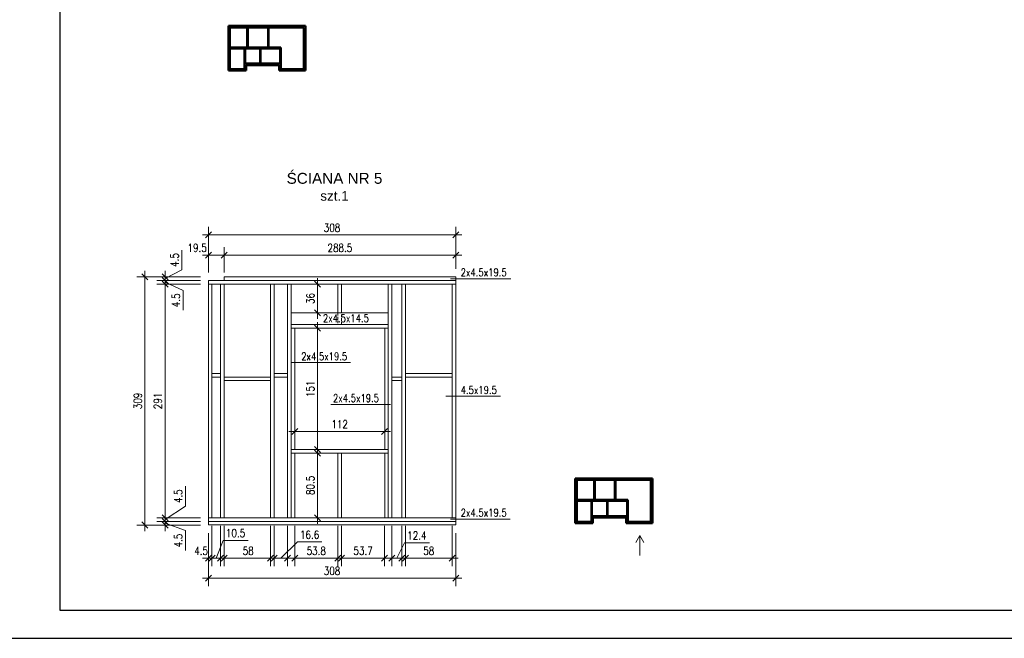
# Model space of a CAD drawing. Header units: inches. Extents: x 72095 to 82628, y -36879 to -32162.
# Tile 24 of 34: x 76378 to 77604, y -35263 to -34493. Entities that reach past the tile are written whole.
import ezdxf

# ---------------------------------------------------------------- set-up
doc = ezdxf.new("R2010")
doc.units = ezdxf.units.IN
doc.header["$MEASUREMENT"] = 0
doc.linetypes.add('DASHED', pattern=[19.05, 12.7, -6.35])
doc.layers.add('_tabelka', color=4, linetype='Continuous')
for name, color, linetype, lineweight in [('Drewno', 2, 'Continuous', 20), ('Opisy', 4, 'Continuous', 20), ('WYMIARY', 6, 'Continuous', 15), ('Ściany nośne', 5, 'Continuous', 50)]:
    doc.layers.add(name, color=color, linetype=linetype, lineweight=lineweight)
doc.styles.add('1. Simplex', font='simplex.shx', dxfattribs={"width": 0.8})
doc.styles.add('Arial', font='arial.ttf')
doc.dimstyles.new('1_50', dxfattribs={"dimscale": 50, "dimtxt": 0.2, "dimasz": 0.15, "dimexe": 0.2, "dimexo": 0.2, "dimgap": 0.08, "dimtad": 1, "dimdec": 1, "dimzin": 9, "dimdsep": 46, "dimtxsty": '1. Simplex', "dimblk": 'OBLIQUE', "dimcen": 0.15, "dimdle": 0.15, "dimclrd": 256, "dimclre": 256, "dimclrt": 4, "dimadec": 1, "dimazin": 0, "dimtfac": 1, "dimtdec": 0, "dimtmove": 1, "dimatfit": 3, "dimfxl": 1, "dimlwd": -1, "dimlwe": -1, "dimarcsym": 0})

# ---------------------------------------------------------------- blocks, each defined once
blk = doc.blocks.new('_Oblique')
at = {"color": 0, "linetype": 'ByBlock', "lineweight": -2}
blk.add_line((-0.5, -0.5), (0.5, 0.5), dxfattribs=at)
blk = doc.blocks.new('*D331')
at = {"layer": 'Defpoints', "color": 0, "transparency": 16777216}
for p in [(76559, -35117.4), (76613, -35117.4), (76613, -35121.9)]:
    blk.add_point(p, dxfattribs=at)
at = {"layer": 'WYMIARY', "transparency": 16777216}
for p, q in [((76603, -35117.4), (76549, -35117.4)), ((76559, -35117.4), (76559, -35109.9)), ((76559, -35121.9), (76559, -35117.4)), ((76559, -35121.9), (76559, -35117.4)), ((76559, -35119.6), (76584.4, -35128.9)), ((76603, -35121.9), (76549, -35121.9)), ((76559, -35121.9), (76559, -35129.4)), ((76584.4, -35128.9), (76584.4, -35153.7))]:
    blk.add_line(p, q, dxfattribs=at)
at = {"layer": 'WYMIARY', "transparency": 16777216, "xscale": 7.5, "yscale": 7.5, "zscale": 7.5}
for p, rotation in [((76559, -35117.4), 270), ((76559, -35121.9), 90)]:
    blk.add_blockref('_Oblique', p, dxfattribs=dict(at, rotation=rotation))
at = {"layer": 'WYMIARY', "color": 4, "transparency": 16777216, "insert": (76575.4, -35141.3), "char_height": 10, "attachment_point": 5, "rotation": 90, "style": '1. Simplex'}
blk.add_mtext('4.5', dxfattribs=at)
blk = doc.blocks.new('*D332')
at = {"layer": 'Defpoints', "color": 0, "transparency": 16777216}
for p in [(76559, -35112.9), (76613, -35112.9), (76613, -35117.4)]:
    blk.add_point(p, dxfattribs=at)
at = {"layer": 'WYMIARY', "transparency": 16777216}
for p, q in [((76584.4, -35098.4), (76584.4, -35073.7)), ((76559, -35115.1), (76584.4, -35098.4)), ((76559, -35112.9), (76559, -35105.4)), ((76603, -35112.9), (76549, -35112.9)), ((76603, -35117.4), (76549, -35117.4)), ((76559, -35117.4), (76559, -35112.9)), ((76559, -35117.4), (76559, -35112.9)), ((76559, -35117.4), (76559, -35124.9))]:
    blk.add_line(p, q, dxfattribs=at)
at = {"layer": 'WYMIARY', "transparency": 16777216, "xscale": 7.5, "yscale": 7.5, "zscale": 7.5}
for p, rotation in [((76559, -35112.9), 270), ((76559, -35117.4), 90)]:
    blk.add_blockref('_Oblique', p, dxfattribs=dict(at, rotation=rotation))
at = {"layer": 'WYMIARY', "color": 4, "transparency": 16777216, "insert": (76575.4, -35086.1), "char_height": 10, "attachment_point": 5, "rotation": 90, "style": '1. Simplex'}
blk.add_mtext('4.5', dxfattribs=at)
blk = doc.blocks.new('*D333')
at = {"layer": 'Defpoints', "color": 0, "transparency": 16777216}
for p in [(76559, -34821.9), (76613, -34821.9), (76613, -35112.9)]:
    blk.add_point(p, dxfattribs=at)
at = {"layer": 'WYMIARY', "transparency": 16777216}
for p, q in [((76603, -34821.9), (76549, -34821.9)), ((76559, -35120.4), (76559, -34814.4)), ((76603, -35112.9), (76549, -35112.9))]:
    blk.add_line(p, q, dxfattribs=at)
at = {"layer": 'WYMIARY', "transparency": 16777216, "xscale": 7.5, "yscale": 7.5, "zscale": 7.5}
for p, rotation in [((76559, -34821.9), 90), ((76559, -35112.9), 270)]:
    blk.add_blockref('_Oblique', p, dxfattribs=dict(at, rotation=rotation))
at = {"layer": 'WYMIARY', "color": 4, "transparency": 16777216, "insert": (76550, -34967.4), "char_height": 10, "attachment_point": 5, "rotation": 90, "style": '1. Simplex'}
blk.add_mtext('291', dxfattribs=at)
blk = doc.blocks.new('*D334')
at = {"layer": 'Defpoints', "color": 0, "transparency": 16777216}
for p in [(76613, -34812.9), (76559, -34817.4), (76613, -34817.4)]:
    blk.add_point(p, dxfattribs=at)
at = {"layer": 'WYMIARY', "transparency": 16777216}
for p, q in [((76580, -34804.3), (76580, -34779.6)), ((76603, -34812.9), (76549, -34812.9)), ((76559, -34815.1), (76580, -34804.3)), ((76559, -34812.9), (76559, -34805.4)), ((76559, -34812.9), (76559, -34817.4)), ((76559, -34812.9), (76559, -34817.4)), ((76603, -34817.4), (76549, -34817.4)), ((76559, -34817.4), (76559, -34824.9))]:
    blk.add_line(p, q, dxfattribs=at)
at = {"layer": 'WYMIARY', "transparency": 16777216, "xscale": 7.5, "yscale": 7.5, "zscale": 7.5}
for p, rotation in [((76559, -34812.9), 270), ((76559, -34817.4), 90)]:
    blk.add_blockref('_Oblique', p, dxfattribs=dict(at, rotation=rotation))
at = {"layer": 'WYMIARY', "color": 4, "transparency": 16777216, "insert": (76571, -34792), "char_height": 10, "attachment_point": 5, "rotation": 90, "style": '1. Simplex'}
blk.add_mtext('4.5', dxfattribs=at)
blk = doc.blocks.new('*D335')
at = {"layer": 'Defpoints', "color": 0, "transparency": 16777216}
for p in [(76559, -34821.9), (76613, -34817.4), (76613, -34821.9)]:
    blk.add_point(p, dxfattribs=at)
at = {"layer": 'WYMIARY', "transparency": 16777216}
for p, q in [((76559, -34817.4), (76559, -34809.9)), ((76603, -34817.4), (76549, -34817.4)), ((76603, -34821.9), (76549, -34821.9)), ((76559, -34817.4), (76559, -34821.9)), ((76559, -34817.4), (76559, -34821.9)), ((76559, -34819.6), (76581.5, -34829.8)), ((76559, -34821.9), (76559, -34829.4)), ((76581.5, -34829.8), (76581.5, -34854.6))]:
    blk.add_line(p, q, dxfattribs=at)
at = {"layer": 'WYMIARY', "transparency": 16777216, "xscale": 7.5, "yscale": 7.5, "zscale": 7.5}
for p, rotation in [((76559, -34817.4), 270), ((76559, -34821.9), 90)]:
    blk.add_blockref('_Oblique', p, dxfattribs=dict(at, rotation=rotation))
at = {"layer": 'WYMIARY', "color": 4, "transparency": 16777216, "insert": (76572.5, -34842.2), "char_height": 10, "attachment_point": 5, "rotation": 90, "style": '1. Simplex'}
blk.add_mtext('4.5', dxfattribs=at)
blk = doc.blocks.new('*D336')
at = {"layer": 'Defpoints', "color": 0, "transparency": 16777216}
for p in [(76534, -34812.9), (76613, -34812.9), (76613, -35121.9)]:
    blk.add_point(p, dxfattribs=at)
at = {"layer": 'WYMIARY', "transparency": 16777216}
for p, q in [((76603, -34812.9), (76524, -34812.9)), ((76534, -35129.4), (76534, -34805.4)), ((76603, -35121.9), (76524, -35121.9))]:
    blk.add_line(p, q, dxfattribs=at)
at = {"layer": 'WYMIARY', "transparency": 16777216, "xscale": 7.5, "yscale": 7.5, "zscale": 7.5}
for p, rotation in [((76534, -34812.9), 90), ((76534, -35121.9), 270)]:
    blk.add_blockref('_Oblique', p, dxfattribs=dict(at, rotation=rotation))
at = {"layer": 'WYMIARY', "color": 4, "transparency": 16777216, "insert": (76525, -34967.4), "char_height": 10, "attachment_point": 5, "rotation": 90, "style": '1. Simplex'}
blk.add_mtext('309', dxfattribs=at)
blk = doc.blocks.new('*D337')
at = {"layer": 'Defpoints', "color": 0, "transparency": 16777216}
for p in [(76613, -34760.8), (76921, -34812.9), (76613, -34817.4)]:
    blk.add_point(p, dxfattribs=at)
at = {"layer": 'WYMIARY', "transparency": 16777216}
for p, q in [((76613, -34807.4), (76613, -34750.8)), ((76921, -34802.9), (76921, -34750.8)), ((76928.5, -34760.8), (76605.5, -34760.8))]:
    blk.add_line(p, q, dxfattribs=at)
at = {"layer": 'WYMIARY', "transparency": 16777216, "xscale": 7.5, "yscale": 7.5, "zscale": 7.5, "rotation": 180}
blk.add_blockref('_Oblique', (76613, -34760.8), dxfattribs=at)
at = {"layer": 'WYMIARY', "transparency": 16777216, "xscale": 7.5, "yscale": 7.5, "zscale": 7.5}
blk.add_blockref('_Oblique', (76921, -34760.8), dxfattribs=at)
at = {"layer": 'WYMIARY', "color": 4, "transparency": 16777216, "insert": (76767, -34751.8), "char_height": 10, "attachment_point": 5, "style": '1. Simplex'}
blk.add_mtext('308', dxfattribs=at)
blk = doc.blocks.new('*D338')
at = {"layer": 'Defpoints', "color": 0, "transparency": 16777216}
for p in [(76632.5, -34785.8), (76921, -34812.9), (76632.5, -34817.4)]:
    blk.add_point(p, dxfattribs=at)
at = {"layer": 'WYMIARY', "transparency": 16777216}
for p, q in [((76632.5, -34807.4), (76632.5, -34775.8)), ((76921, -34802.9), (76921, -34775.8)), ((76928.5, -34785.8), (76625, -34785.8))]:
    blk.add_line(p, q, dxfattribs=at)
at = {"layer": 'WYMIARY', "transparency": 16777216, "xscale": 7.5, "yscale": 7.5, "zscale": 7.5, "rotation": 180}
blk.add_blockref('_Oblique', (76632.5, -34785.8), dxfattribs=at)
at = {"layer": 'WYMIARY', "transparency": 16777216, "xscale": 7.5, "yscale": 7.5, "zscale": 7.5}
blk.add_blockref('_Oblique', (76921, -34785.8), dxfattribs=at)
at = {"layer": 'WYMIARY', "color": 4, "transparency": 16777216, "insert": (76776.8, -34776.8), "char_height": 10, "attachment_point": 5, "style": '1. Simplex'}
blk.add_mtext('288.5', dxfattribs=at)
blk = doc.blocks.new('*D339')
at = {"layer": 'Defpoints', "color": 0, "transparency": 16777216}
for p in [(76613, -34785.8), (76613, -34817.4), (76632.5, -34817.4)]:
    blk.add_point(p, dxfattribs=at)
at = {"layer": 'WYMIARY', "transparency": 16777216}
for p, q in [((76613, -34807.4), (76613, -34775.8)), ((76632.5, -34807.4), (76632.5, -34775.8)), ((76640, -34785.8), (76605.5, -34785.8))]:
    blk.add_line(p, q, dxfattribs=at)
at = {"layer": 'WYMIARY', "transparency": 16777216, "xscale": 7.5, "yscale": 7.5, "zscale": 7.5, "rotation": 180}
blk.add_blockref('_Oblique', (76613, -34785.8), dxfattribs=at)
at = {"layer": 'WYMIARY', "transparency": 16777216, "xscale": 7.5, "yscale": 7.5, "zscale": 7.5}
blk.add_blockref('_Oblique', (76632.5, -34785.8), dxfattribs=at)
at = {"layer": 'WYMIARY', "color": 4, "transparency": 16777216, "insert": (76599, -34776.8), "char_height": 10, "attachment_point": 5, "style": '1. Simplex'}
blk.add_mtext('19.5', dxfattribs=at)
blk = doc.blocks.new('*D340')
at = {"layer": 'Defpoints', "color": 0, "transparency": 16777216}
for p in [(76744, -35032.4), (76749, -35032.4), (76744, -35112.9)]:
    blk.add_point(p, dxfattribs=at)
at = {"layer": 'WYMIARY', "transparency": 16777216}
for p, q in [((76749, -35120.4), (76749, -35024.9)), ((76754, -35032.4), (76759, -35032.4)), ((76754, -35112.9), (76759, -35112.9))]:
    blk.add_line(p, q, dxfattribs=at)
at = {"layer": 'WYMIARY', "transparency": 16777216, "xscale": 7.5, "yscale": 7.5, "zscale": 7.5}
for p, rotation in [((76749, -35032.4), 90), ((76749, -35112.9), 270)]:
    blk.add_blockref('_Oblique', p, dxfattribs=dict(at, rotation=rotation))
at = {"layer": 'WYMIARY', "color": 4, "transparency": 16777216, "insert": (76740, -35072.6), "char_height": 10, "attachment_point": 5, "rotation": 90, "style": '1. Simplex'}
blk.add_mtext('80.5', dxfattribs=at)
blk = doc.blocks.new('*D341')
at = {"layer": 'Defpoints', "color": 0, "transparency": 16777216}
for p in [(76749, -34876.9), (76760, -34876.9), (76760, -35027.9)]:
    blk.add_point(p, dxfattribs=at)
at = {"layer": 'WYMIARY', "transparency": 16777216}
for p, q in [((76749, -35035.4), (76749, -34869.4)), ((76750, -34876.9), (76739, -34876.9)), ((76750, -35027.9), (76739, -35027.9))]:
    blk.add_line(p, q, dxfattribs=at)
at = {"layer": 'WYMIARY', "transparency": 16777216, "xscale": 7.5, "yscale": 7.5, "zscale": 7.5}
for p, rotation in [((76749, -34876.9), 90), ((76749, -35027.9), 270)]:
    blk.add_blockref('_Oblique', p, dxfattribs=dict(at, rotation=rotation))
at = {"layer": 'WYMIARY', "color": 4, "transparency": 16777216, "insert": (76740, -34952.4), "char_height": 10, "attachment_point": 5, "rotation": 90, "style": '1. Simplex'}
blk.add_mtext('151', dxfattribs=at)
blk = doc.blocks.new('*D342')
at = {"layer": 'Defpoints', "color": 0, "transparency": 16777216}
for p in [(76735.3, -34821.9), (76749, -34821.9), (76735.3, -34857.9)]:
    blk.add_point(p, dxfattribs=at)
at = {"layer": 'WYMIARY', "transparency": 16777216}
for p, q in [((76745.3, -34821.9), (76759, -34821.9)), ((76749, -34865.4), (76749, -34814.4)), ((76745.3, -34857.9), (76759, -34857.9))]:
    blk.add_line(p, q, dxfattribs=at)
at = {"layer": 'WYMIARY', "transparency": 16777216, "xscale": 7.5, "yscale": 7.5, "zscale": 7.5}
for p, rotation in [((76749, -34821.9), 90), ((76749, -34857.9), 270)]:
    blk.add_blockref('_Oblique', p, dxfattribs=dict(at, rotation=rotation))
at = {"layer": 'WYMIARY', "color": 4, "transparency": 16777216, "insert": (76740, -34839.9), "char_height": 10, "attachment_point": 5, "rotation": 90, "style": '1. Simplex'}
blk.add_mtext('36', dxfattribs=at)
blk = doc.blocks.new('*D343')
at = {"layer": 'Defpoints', "color": 0, "transparency": 16777216}
for p in [(76720.5, -35005.5), (76832.5, -35005.5), (76832.5, -35005.5)]:
    blk.add_point(p, dxfattribs=at)
at = {"layer": 'WYMIARY', "transparency": 16777216}
for p, q in [((76720.5, -34995.5), (76720.5, -34995.5)), ((76832.5, -34995.5), (76832.5, -34995.5)), ((76713, -35005.5), (76840, -35005.5))]:
    blk.add_line(p, q, dxfattribs=at)
at = {"layer": 'WYMIARY', "transparency": 16777216, "xscale": 7.5, "yscale": 7.5, "zscale": 7.5, "rotation": 180}
blk.add_blockref('_Oblique', (76720.5, -35005.5), dxfattribs=at)
at = {"layer": 'WYMIARY', "transparency": 16777216, "xscale": 7.5, "yscale": 7.5, "zscale": 7.5}
blk.add_blockref('_Oblique', (76832.5, -35005.5), dxfattribs=at)
at = {"layer": 'WYMIARY', "color": 4, "transparency": 16777216, "insert": (76776.5, -34996.5), "char_height": 10, "attachment_point": 5, "style": '1. Simplex'}
blk.add_mtext('112', dxfattribs=at)
blk = doc.blocks.new('*D344')
at = {"layer": 'Defpoints', "color": 0, "transparency": 16777216}
for p in [(76617.5, -35112.9), (76628, -35112.9), (76628, -35163)]:
    blk.add_point(p, dxfattribs=at)
at = {"layer": 'WYMIARY', "transparency": 16777216}
for p, q in [((76617.5, -35122.9), (76617.5, -35173)), ((76628, -35122.9), (76628, -35173)), ((76622.8, -35163), (76631.5, -35141)), ((76631.5, -35141), (76662.4, -35141)), ((76610, -35163), (76635.5, -35163))]:
    blk.add_line(p, q, dxfattribs=at)
at = {"layer": 'WYMIARY', "transparency": 16777216, "xscale": 7.5, "yscale": 7.5, "zscale": 7.5, "rotation": 180}
blk.add_blockref('_Oblique', (76617.5, -35163), dxfattribs=at)
at = {"layer": 'WYMIARY', "transparency": 16777216, "xscale": 7.5, "yscale": 7.5, "zscale": 7.5}
blk.add_blockref('_Oblique', (76628, -35163), dxfattribs=at)
at = {"layer": 'WYMIARY', "color": 4, "transparency": 16777216, "insert": (76646.9, -35132), "char_height": 10, "attachment_point": 5, "style": '1. Simplex'}
blk.add_mtext('10.5', dxfattribs=at)
blk = doc.blocks.new('*D345')
at = {"layer": 'Defpoints', "color": 0, "transparency": 16777216}
for p in [(76632.5, -35112.9), (76690.5, -35112.9), (76690.5, -35163)]:
    blk.add_point(p, dxfattribs=at)
at = {"layer": 'WYMIARY', "transparency": 16777216}
for p, q in [((76632.5, -35122.9), (76632.5, -35173)), ((76690.5, -35122.9), (76690.5, -35173)), ((76625, -35163), (76698, -35163))]:
    blk.add_line(p, q, dxfattribs=at)
at = {"layer": 'WYMIARY', "transparency": 16777216, "xscale": 7.5, "yscale": 7.5, "zscale": 7.5, "rotation": 180}
blk.add_blockref('_Oblique', (76632.5, -35163), dxfattribs=at)
at = {"layer": 'WYMIARY', "transparency": 16777216, "xscale": 7.5, "yscale": 7.5, "zscale": 7.5}
blk.add_blockref('_Oblique', (76690.5, -35163), dxfattribs=at)
at = {"layer": 'WYMIARY', "color": 4, "transparency": 16777216, "insert": (76662.6, -35154), "char_height": 10, "attachment_point": 5, "style": '1. Simplex'}
blk.add_mtext('58', dxfattribs=at)
blk = doc.blocks.new('*D346')
at = {"layer": 'Defpoints', "color": 0, "transparency": 16777216}
for p in [(76617.5, -35112.9), (76613, -35121.9), (76613, -35163)]:
    blk.add_point(p, dxfattribs=at)
at = {"layer": 'WYMIARY', "transparency": 16777216}
for p, q in [((76613, -35131.9), (76613, -35173)), ((76617.5, -35122.9), (76617.5, -35173)), ((76613, -35163), (76605.5, -35163)), ((76617.5, -35163), (76613, -35163)), ((76617.5, -35163), (76625, -35163))]:
    blk.add_line(p, q, dxfattribs=at)
at = {"layer": 'WYMIARY', "transparency": 16777216, "xscale": 7.5, "yscale": 7.5, "zscale": 7.5}
blk.add_blockref('_Oblique', (76613, -35163), dxfattribs=at)
at = {"layer": 'WYMIARY', "transparency": 16777216, "xscale": 7.5, "yscale": 7.5, "zscale": 7.5, "rotation": 180}
blk.add_blockref('_Oblique', (76617.5, -35163), dxfattribs=at)
at = {"layer": 'WYMIARY', "color": 4, "transparency": 16777216, "insert": (76604, -35154), "char_height": 10, "attachment_point": 5, "style": '1. Simplex'}
blk.add_mtext('4.5', dxfattribs=at)
blk = doc.blocks.new('*D347')
at = {"layer": 'Defpoints', "color": 0, "transparency": 16777216}
for p in [(76613, -35121.9), (76921, -35121.9), (76613, -35188)]:
    blk.add_point(p, dxfattribs=at)
at = {"layer": 'WYMIARY', "transparency": 16777216}
for p, q in [((76613, -35131.9), (76613, -35198)), ((76921, -35131.9), (76921, -35198)), ((76928.5, -35188), (76605.5, -35188))]:
    blk.add_line(p, q, dxfattribs=at)
at = {"layer": 'WYMIARY', "transparency": 16777216, "xscale": 7.5, "yscale": 7.5, "zscale": 7.5, "rotation": 180}
blk.add_blockref('_Oblique', (76613, -35188), dxfattribs=at)
at = {"layer": 'WYMIARY', "transparency": 16777216, "xscale": 7.5, "yscale": 7.5, "zscale": 7.5}
blk.add_blockref('_Oblique', (76921, -35188), dxfattribs=at)
at = {"layer": 'WYMIARY', "color": 4, "transparency": 16777216, "insert": (76767, -35179), "char_height": 10, "attachment_point": 5, "style": '1. Simplex'}
blk.add_mtext('308', dxfattribs=at)
blk = doc.blocks.new('*D348')
at = {"layer": 'Defpoints', "color": 0, "transparency": 16777216}
for p in [(76695, -35112.9), (76711.6, -35112.9), (76711.6, -35163)]:
    blk.add_point(p, dxfattribs=at)
at = {"layer": 'WYMIARY', "transparency": 16777216}
for p, q in [((76695, -35122.9), (76695, -35173)), ((76711.6, -35122.9), (76711.6, -35173)), ((76703.3, -35163), (76723.8, -35143)), ((76723.8, -35143), (76754.3, -35143)), ((76687.5, -35163), (76719.1, -35163))]:
    blk.add_line(p, q, dxfattribs=at)
at = {"layer": 'WYMIARY', "transparency": 16777216, "xscale": 7.5, "yscale": 7.5, "zscale": 7.5, "rotation": 180}
blk.add_blockref('_Oblique', (76695, -35163), dxfattribs=at)
at = {"layer": 'WYMIARY', "transparency": 16777216, "xscale": 7.5, "yscale": 7.5, "zscale": 7.5}
blk.add_blockref('_Oblique', (76711.6, -35163), dxfattribs=at)
at = {"layer": 'WYMIARY', "color": 4, "transparency": 16777216, "insert": (76739.1, -35134), "char_height": 10, "attachment_point": 5, "style": '1. Simplex'}
blk.add_mtext('16.6', dxfattribs=at)
blk = doc.blocks.new('*D349')
at = {"layer": 'Defpoints', "color": 0, "transparency": 16777216}
for p in [(76720.5, -35112.9), (76774.3, -35112.9), (76774.3, -35163)]:
    blk.add_point(p, dxfattribs=at)
at = {"layer": 'WYMIARY', "transparency": 16777216}
for p, q in [((76720.5, -35122.9), (76720.5, -35173)), ((76774.3, -35122.9), (76774.3, -35173)), ((76713, -35163), (76781.8, -35163))]:
    blk.add_line(p, q, dxfattribs=at)
at = {"layer": 'WYMIARY', "transparency": 16777216, "xscale": 7.5, "yscale": 7.5, "zscale": 7.5, "rotation": 180}
blk.add_blockref('_Oblique', (76720.5, -35163), dxfattribs=at)
at = {"layer": 'WYMIARY', "transparency": 16777216, "xscale": 7.5, "yscale": 7.5, "zscale": 7.5}
blk.add_blockref('_Oblique', (76774.3, -35163), dxfattribs=at)
at = {"layer": 'WYMIARY', "color": 4, "transparency": 16777216, "insert": (76747.4, -35154), "char_height": 10, "attachment_point": 5, "style": '1. Simplex'}
blk.add_mtext('53.8', dxfattribs=at)
blk = doc.blocks.new('*D350')
at = {"layer": 'Defpoints', "color": 0, "transparency": 16777216}
for p in [(76778.8, -35112.9), (76832.5, -35112.9), (76832.5, -35163)]:
    blk.add_point(p, dxfattribs=at)
at = {"layer": 'WYMIARY', "transparency": 16777216}
for p, q in [((76778.8, -35122.9), (76778.8, -35173)), ((76832.5, -35122.9), (76832.5, -35173)), ((76771.3, -35163), (76840, -35163))]:
    blk.add_line(p, q, dxfattribs=at)
at = {"layer": 'WYMIARY', "transparency": 16777216, "xscale": 7.5, "yscale": 7.5, "zscale": 7.5, "rotation": 180}
blk.add_blockref('_Oblique', (76778.8, -35163), dxfattribs=at)
at = {"layer": 'WYMIARY', "transparency": 16777216, "xscale": 7.5, "yscale": 7.5, "zscale": 7.5}
blk.add_blockref('_Oblique', (76832.5, -35163), dxfattribs=at)
at = {"layer": 'WYMIARY', "color": 4, "transparency": 16777216, "insert": (76805.7, -35154), "char_height": 10, "attachment_point": 5, "style": '1. Simplex'}
blk.add_mtext('53.7', dxfattribs=at)
blk = doc.blocks.new('*D351')
at = {"layer": 'Defpoints', "color": 0, "transparency": 16777216}
for p in [(76841.6, -35112.9), (76854, -35112.9), (76854, -35163)]:
    blk.add_point(p, dxfattribs=at)
at = {"layer": 'WYMIARY', "transparency": 16777216}
for p, q in [((76841.6, -35122.9), (76841.6, -35173)), ((76854, -35122.9), (76854, -35173)), ((76847.8, -35163), (76857.1, -35144)), ((76857.1, -35144), (76888.3, -35144)), ((76834.1, -35163), (76861.5, -35163))]:
    blk.add_line(p, q, dxfattribs=at)
at = {"layer": 'WYMIARY', "transparency": 16777216, "xscale": 7.5, "yscale": 7.5, "zscale": 7.5, "rotation": 180}
blk.add_blockref('_Oblique', (76841.6, -35163), dxfattribs=at)
at = {"layer": 'WYMIARY', "transparency": 16777216, "xscale": 7.5, "yscale": 7.5, "zscale": 7.5}
blk.add_blockref('_Oblique', (76854, -35163), dxfattribs=at)
at = {"layer": 'WYMIARY', "color": 4, "transparency": 16777216, "insert": (76872.7, -35135), "char_height": 10, "attachment_point": 5, "style": '1. Simplex'}
blk.add_mtext('12.4', dxfattribs=at)
blk = doc.blocks.new('*D352')
at = {"layer": 'Defpoints', "color": 0, "transparency": 16777216}
for p in [(76858.5, -35112.9), (76916.5, -35112.9), (76916.5, -35163)]:
    blk.add_point(p, dxfattribs=at)
at = {"layer": 'WYMIARY', "transparency": 16777216}
for p, q in [((76858.5, -35122.9), (76858.5, -35173)), ((76916.5, -35122.9), (76916.5, -35173)), ((76851, -35163), (76924, -35163))]:
    blk.add_line(p, q, dxfattribs=at)
at = {"layer": 'WYMIARY', "transparency": 16777216, "xscale": 7.5, "yscale": 7.5, "zscale": 7.5, "rotation": 180}
blk.add_blockref('_Oblique', (76858.5, -35163), dxfattribs=at)
at = {"layer": 'WYMIARY', "transparency": 16777216, "xscale": 7.5, "yscale": 7.5, "zscale": 7.5}
blk.add_blockref('_Oblique', (76916.5, -35163), dxfattribs=at)
at = {"layer": 'WYMIARY', "color": 4, "transparency": 16777216, "insert": (76887.5, -35154), "char_height": 10, "attachment_point": 5, "style": '1. Simplex'}
blk.add_mtext('58', dxfattribs=at)

msp = doc.modelspace()

# ---------------------------------------------------------------- linework, layer by layer
at = {"layer": '_tabelka', "linetype": 'Continuous', "ltscale": 10}
for points in [[(76328, -35262.954), (78428, -35262.954), (78428, -33777.954), (76328, -33777.954)], [(76428, -35227.954), (78393, -35227.954), (78393, -33812.954), (76428, -33812.954)]]:
    msp.add_lwpolyline(points, close=True, dxfattribs=at)
at = {"layer": 'Drewno'}
for points in [[(76632.5, -34812.881), (76632.5, -34817.381), (76921, -34817.381), (76921, -34812.881)], [(76613, -34817.381), (76613, -34821.881), (76921, -34821.881), (76921, -34817.381)], [(76613, -35112.881), (76617.5, -35112.881), (76617.5, -34821.881), (76613, -34821.881)], [(76628, -35112.881), (76632.5, -35112.881), (76632.5, -34821.881), (76628, -34821.881)], [(76695, -34821.881), (76690.5, -34821.881), (76690.5, -35112.881), (76695, -35112.881)], [(76716.05, -34821.881), (76711.55, -34821.881), (76711.55, -35112.881), (76716.05, -35112.881)], [(76778.8, -34821.881), (76774.3, -34821.881), (76774.3, -34857.881), (76778.8, -34857.881)], [(76841.55, -34821.881), (76837.05, -34821.881), (76837.05, -35112.881), (76841.55, -35112.881)], [(76858.5, -34821.881), (76854, -34821.881), (76854, -35112.881), (76858.5, -35112.881)], [(76921, -34821.881), (76916.5, -34821.881), (76916.5, -35112.881), (76921, -35112.881)], [(76837.05, -34872.381), (76837.05, -34857.881), (76716.05, -34857.881), (76716.05, -34872.381)], [(76837.05, -34872.381), (76837.05, -34857.881), (76716.05, -34857.881), (76716.05, -34872.381)], [(76837.05, -34876.881), (76837.05, -34872.381), (76716.05, -34872.381), (76716.05, -34876.881)], [(76720.55, -34876.881), (76716.05, -34876.881), (76716.05, -35027.881), (76720.55, -35027.881)], [(76837.05, -34876.881), (76832.55, -34876.881), (76832.55, -35027.881), (76837.05, -35027.881)], [(76617.5, -34933.131), (76617.5, -34937.631), (76628, -34937.631), (76628, -34933.131)], [(76695, -34933.131), (76695, -34937.631), (76711.55, -34937.631), (76711.55, -34933.131)], [(76858.5, -34933.131), (76858.5, -34937.631), (76916.5, -34937.631), (76916.5, -34933.131)], [(76632.5, -34937.631), (76632.5, -34942.131), (76690.5, -34942.131), (76690.5, -34937.631)], [(76841.55, -34937.631), (76841.55, -34942.131), (76854, -34942.131), (76854, -34937.631)], [(76716.05, -35027.881), (76716.05, -35032.381), (76837.05, -35032.381), (76837.05, -35027.881)], [(76720.55, -35032.381), (76716.05, -35032.381), (76716.05, -35112.881), (76720.55, -35112.881)], [(76778.8, -35032.381), (76774.3, -35032.381), (76774.3, -35112.881), (76778.8, -35112.881)], [(76837.05, -35032.381), (76832.55, -35032.381), (76832.55, -35112.881), (76837.05, -35112.881)], [(76921, -35117.381), (76921, -35112.881), (76613, -35112.881), (76613, -35117.381)], [(76921, -35121.881), (76921, -35117.381), (76613, -35117.381), (76613, -35121.881)]]:
    msp.add_lwpolyline(points, close=True, dxfattribs=at)
at = {"layer": 'Drewno', "color": 9, "linetype": 'DASHED', "ltscale": 0.25}
msp.add_lwpolyline([(76778.8, -34857.881), (76774.3, -34857.881), (76774.3, -34872.381), (76778.8, -34872.381)], close=True, dxfattribs=at)
at = {"layer": 'WYMIARY'}
for p, q in [((76989.711, -34815.185), (76914.614, -34815.185)), ((76790.146, -34919.755), (76716.05, -34919.755)), ((76839.617, -34971.755), (76765.521, -34971.755)), ((76976.711, -34961.554), (76908.838, -34961.554)), ((76988.711, -35114.42), (76914.614, -35114.42))]:
    msp.add_line(p, q, dxfattribs=at)
at = {"layer": 'WYMIARY', "color": 1}
msp.add_lwpolyline([(77145.255, -35143.66), (77150.255, -35135), (77155.255, -35143.66), (77150.255, -35135), (77150.255, -35160)], dxfattribs=at)
at = {"layer": 'Ściany nośne', "color": 4, "ltscale": 35}
for p, q in [((76733.922, -34500.401), (76637.912, -34500.401)), ((76637.912, -34556.211), (76637.912, -34500.401)), ((76731.972, -34502.351), (76639.862, -34502.351)), ((76639.862, -34554.261), (76639.862, -34502.351)), ((76661.452, -34527.206), (76661.452, -34502.351)), ((76662.152, -34527.206), (76662.152, -34502.351)), ((76687.252, -34527.206), (76687.252, -34502.351)), ((76687.952, -34527.206), (76687.952, -34502.351)), ((76731.972, -34554.261), (76731.972, -34502.351)), ((76733.922, -34556.211), (76733.922, -34500.401)), ((76703.122, -34527.206), (76639.862, -34527.206)), ((76703.122, -34528.406), (76639.862, -34528.406)), ((76657.912, -34528.406), (76657.912, -34547.261)), ((76658.612, -34547.261), (76658.612, -34528.406)), ((76677.382, -34547.261), (76677.382, -34528.406)), ((76678.082, -34547.261), (76678.082, -34528.406)), ((76702.422, -34547.261), (76702.422, -34528.406)), ((76703.122, -34547.261), (76703.122, -34527.206)), ((76639.862, -34554.261), (76657.912, -34554.261)), ((76657.912, -34554.261), (76657.912, -34547.261)), ((76703.122, -34547.261), (76657.912, -34547.261)), ((76659.862, -34556.211), (76659.862, -34549.211)), ((76701.172, -34549.211), (76659.862, -34549.211)), ((76701.172, -34556.211), (76701.172, -34549.211)), ((76703.122, -34547.261), (76703.122, -34554.261)), ((76731.972, -34554.261), (76703.122, -34554.261)), ((76637.912, -34556.211), (76659.862, -34556.211)), ((76733.922, -34556.211), (76701.172, -34556.211)), ((77166.01, -35063.89), (77070, -35063.89)), ((77070, -35119.7), (77070, -35063.89)), ((77164.06, -35065.84), (77071.95, -35065.84)), ((77071.95, -35117.75), (77071.95, -35065.84)), ((77093.54, -35090.695), (77093.54, -35065.84)), ((77094.24, -35090.695), (77094.24, -35065.84)), ((77119.34, -35090.695), (77119.34, -35065.84)), ((77120.04, -35090.695), (77120.04, -35065.84)), ((77164.06, -35117.75), (77164.06, -35065.84)), ((77166.01, -35119.7), (77166.01, -35063.89)), ((77135.21, -35090.695), (77071.95, -35090.695)), ((77135.21, -35091.895), (77071.95, -35091.895)), ((77090, -35091.895), (77090, -35110.75)), ((77090.7, -35110.75), (77090.7, -35091.895)), ((77109.47, -35110.75), (77109.47, -35091.895)), ((77110.17, -35110.75), (77110.17, -35091.895)), ((77134.51, -35110.75), (77134.51, -35091.895)), ((77135.21, -35110.75), (77135.21, -35090.695)), ((77070, -35119.7), (77091.95, -35119.7)), ((77071.95, -35117.75), (77090, -35117.75)), ((77090, -35117.75), (77090, -35110.75)), ((77135.21, -35110.75), (77090, -35110.75)), ((77091.95, -35119.7), (77091.95, -35112.7)), ((77133.26, -35112.7), (77091.95, -35112.7)), ((77133.26, -35119.7), (77133.26, -35112.7)), ((77166.01, -35119.7), (77133.26, -35119.7)), ((77135.21, -35110.75), (77135.21, -35117.75)), ((77164.06, -35117.75), (77135.21, -35117.75))]:
    msp.add_line(p, q, dxfattribs=at)

# ---------------------------------------------------------------- texts
at = {"layer": 'Opisy', "color": 7, "lineweight": 0, "insert": (76770.054, -34700.881), "char_height": 13.6, "width": 172.96324, "attachment_point": 5, "style": 'Arial'}
msp.add_mtext('ŚCIANA NR 5\\P\\C4;\\H0.8823529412x;szt.1', dxfattribs=at)
at = {"layer": 'Opisy', "char_height": 9.6, "width": 208.09715, "attachment_point": 4, "style": '1. Simplex'}
for s, insert in [('\\A1;2x4.5x19.5 ', (76927.211, -34807.385)), ('\\A1;2x4.5x14.5 ', (76755.647, -34864.417)), ('\\A1;2x4.5x14.5 ', (76755.647, -34864.417)), ('\\A1;2x4.5x14.5 ', (76755.647, -34864.417)), ('\\A1;2x4.5x19.5 ', (76728.646, -34911.955)), ('\\A1;2x4.5x19.5 ', (76768.168, -34963.955)), ('\\A1;4.5x19.5 ', (76927.211, -34953.754)), ('\\A1;2x4.5x19.5 ', (76927.211, -35106.62))]:
    msp.add_mtext(s, dxfattribs=dict(at, insert=insert))

# ---------------------------------------------------------------- dimensions: what is measured, and where the dimension line sits
at = {"layer": 'WYMIARY'}
for base, p1, p2, angle, picture, middle in [((76613, -34760.763), (76921, -34812.881), (76613, -34817.381), 180, '*D337', (76767, -34751.763)), ((76632.5, -34785.763), (76921, -34812.881), (76632.5, -34817.381), 180, '*D338', (76776.75, -34776.763)), ((76534, -34812.881), (76613, -35121.881), (76613, -34812.881), 90, '*D336', (76525, -34967.381)), ((76559, -34821.881), (76613, -35112.881), (76613, -34821.881), 90, '*D333', (76550, -34967.381)), ((76749.039, -34821.881), (76735.329, -34857.881), (76735.329, -34821.881), 90, '*D342', (76740.039, -34839.881)), ((76749.039, -34876.881), (76760.005, -35027.881), (76760.005, -34876.881), 90, '*D341', (76740.039, -34952.381)), ((76749.039, -35032.381), (76744.039, -35112.881), (76744.039, -35032.381), 90, '*D340', (76740.039, -35072.631))]:
    dim = msp.add_linear_dim(base=base, p1=p1, p2=p2, angle=angle, dimstyle='1_50', dxfattribs=at)
    dim.commit()
    dim.dimension.update_dxf_attribs({"geometry": picture, "text_midpoint": middle})
for base, p1, p2, angle, picture, middle in [((76613, -34785.763), (76632.5, -34817.381), (76613, -34817.381), 180, '*D339', (76599, -34785.763)), ((76559, -34817.381), (76613, -34812.881), (76613, -34817.381), 270, '*D334', (76580, -34800.331)), ((76559, -34821.881), (76613, -34817.381), (76613, -34821.881), 270, '*D335', (76581.5, -34833.831)), ((76559, -35112.881), (76613, -35117.381), (76613, -35112.881), 90, '*D332', (76584.4, -35094.431)), ((76559, -35117.381), (76613, -35121.881), (76613, -35117.381), 90, '*D331', (76584.4, -35132.931))]:
    dim = msp.add_linear_dim(base=base, p1=p1, p2=p2, angle=angle, dimstyle='1_50', dxfattribs=at)
    dim.commit()
    dim.dimension.update_dxf_attribs({"geometry": picture, "text_midpoint": middle, "dimtype": 160})
for base, p1, p2, picture, middle in [((76832.55, -35005.533), (76720.55, -35005.533), (76832.55, -35005.533), '*D343', (76776.55, -34996.533)), ((76774.300000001, -35163), (76720.55, -35112.881440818), (76774.300000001, -35112.881440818), '*D349', (76747.425, -35154)), ((76832.55, -35163), (76778.800000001, -35112.881440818), (76832.55, -35112.881440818), '*D350', (76805.675, -35154)), ((76916.5, -35163), (76858.5, -35112.881), (76916.5, -35112.881), '*D352', (76887.5, -35154)), ((76613, -35188), (76921, -35121.881), (76613, -35121.881), '*D347', (76767, -35179))]:
    dim = msp.add_linear_dim(base=base, p1=p1, p2=p2, dimstyle='1_50', dxfattribs=at)
    dim.commit()
    dim.dimension.update_dxf_attribs({"geometry": picture, "text_midpoint": middle})
for base, p1, p2, picture, middle in [((76613, -35163), (76617.5, -35112.881), (76613, -35121.881), '*D346', (76604, -35163)), ((76628, -35163), (76617.5, -35112.881), (76628, -35112.881), '*D344', (76635.5, -35141)), ((76690.5, -35163), (76632.5, -35112.881), (76690.5, -35112.881), '*D345', (76662.625, -35163)), ((76711.55, -35163), (76695, -35112.881440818), (76711.55, -35112.881440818), '*D348', (76727.813102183, -35143)), ((76854, -35163), (76841.55, -35112.881440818), (76854, -35112.881440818), '*D351', (76861.075006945, -35144))]:
    dim = msp.add_linear_dim(base=base, p1=p1, p2=p2, dimstyle='1_50', dxfattribs=at)
    dim.commit()
    dim.dimension.update_dxf_attribs({"geometry": picture, "text_midpoint": middle, "dimtype": 160})

doc.saveas('drawing.dxf')
